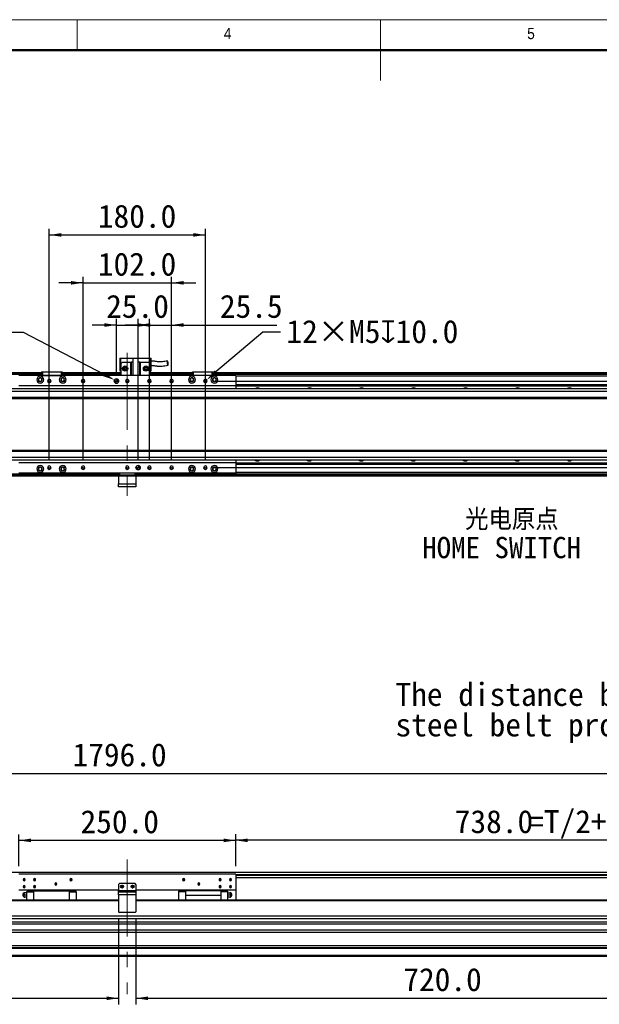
# Model space of a CAD drawing. Header units: millimetres. Extents: x 35 to 2905, y 35 to 2044.
# Tile 3 of 5: x 1054 to 1722, y 908 to 2044. Entities that reach past the tile are written whole.
import ezdxf

# ---------------------------------------------------------------- set-up
doc = ezdxf.new("R2010")
doc.units = ezdxf.units.MM
doc.header["$LTSCALE"] = 7
doc.header["$PDSIZE"] = -1
doc.linetypes.add('CENTERX2', pattern=[20.32, 12.7, -2.54, 2.54, -2.54])
doc.layers.add('DIMNS', color=7, linetype='Continuous')
doc.styles.add('SLDTEXTSTYLE1', font='Gothic.ttf', dxfattribs={"width": 0.913})
doc.styles.add('SLDTEXTSTYLE8', font='txt')
doc.styles.add('SLDTEXTSTYLE9', font='txt', dxfattribs={"bigfont": 'bigfont'})
doc.dimstyles.new('SLDDIMSTYLE0', dxfattribs={"dimtxt": 26.6, "dimasz": 14, "dimexe": 0, "dimexo": 0.0625, "dimgap": 6.65, "dimtad": 2, "dimdec": 1, "dimrnd": 1e-09, "dimzin": 4, "dimdsep": 46, "dimtxsty": 'SLDTEXTSTYLE8', "dimsah": 1, "dimcen": 0.09, "dimadec": 0, "dimazin": 1, "dimtfac": 1, "dimtdec": 1, "dimtofl": 0, "dimtmove": 0, "dimatfit": 3, "dimfxl": 0, "dimfrac": 2, "dimtolj": 1, "dimtzin": 12, "dimarcsym": 0})
doc.dimstyles.new('SLDDIMSTYLE1', dxfattribs={"dimtxt": 26.6, "dimasz": 14, "dimexe": 0, "dimexo": 0.0625, "dimgap": 6.65, "dimtad": 2, "dimdec": 1, "dimrnd": 1e-09, "dimzin": 4, "dimdsep": 46, "dimtxsty": 'SLDTEXTSTYLE8', "dimsah": 1, "dimcen": 0.09, "dimadec": 0, "dimazin": 1, "dimtfac": 1, "dimtdec": 1, "dimtmove": 0, "dimatfit": 0, "dimfxl": 0, "dimfrac": 2, "dimtolj": 1, "dimtzin": 12, "dimarcsym": 0})
doc.dimstyles.new('SLDDIMSTYLE2', dxfattribs={"dimtxt": 26.6, "dimasz": 14, "dimexe": 0, "dimexo": 0.0625, "dimgap": 6.65, "dimtad": 2, "dimdec": 1, "dimrnd": 1e-09, "dimzin": 12, "dimdsep": 46, "dimtxsty": 'SLDTEXTSTYLE8', "dimsah": 1, "dimcen": 0.09, "dimadec": 0, "dimazin": 3, "dimtfac": 1, "dimtdec": 1, "dimtmove": 0, "dimatfit": 0, "dimfxl": 0, "dimfrac": 2, "dimtolj": 1, "dimtzin": 12, "dimarcsym": 0})
doc.dimstyles.new('SLDDIMSTYLE7', dxfattribs={"dimtxt": 26.6, "dimasz": 14, "dimexe": 0, "dimexo": 0.0625, "dimgap": 6.65, "dimtad": 0, "dimtih": 1, "dimtoh": 1, "dimdec": 1, "dimrnd": 1e-09, "dimzin": 4, "dimdsep": 46, "dimtxsty": 'SLDTEXTSTYLE8', "dimsah": 1, "dimcen": 0, "dimadec": 0, "dimazin": 1, "dimtfac": 1, "dimtdec": 1, "dimtofl": 0, "dimtmove": 0, "dimatfit": 3, "dimfxl": 0, "dimfrac": 2, "dimtolj": 1, "dimtzin": 12, "dimarcsym": 0})
doc.dimstyles.new('SLDDIMSTYLE8', dxfattribs={"dimtxt": 26.6, "dimasz": 14, "dimexe": 0, "dimexo": 0.0625, "dimgap": 6.65, "dimtad": 0, "dimtih": 1, "dimtoh": 1, "dimdec": 1, "dimrnd": 1e-09, "dimzin": 12, "dimdsep": 46, "dimtxsty": 'SLDTEXTSTYLE8', "dimsah": 1, "dimcen": 0, "dimadec": 0, "dimazin": 3, "dimtfac": 1, "dimtdec": 1, "dimtofl": 0, "dimtmove": 0, "dimatfit": 3, "dimfxl": 0, "dimfrac": 2, "dimtolj": 1, "dimtzin": 12, "dimarcsym": 0})

# ---------------------------------------------------------------- blocks, each defined once
blk = doc.blocks.new('_D')
at = {"layer": 'DIMNS'}
for p, q in [((279.9, 1039.4), (279.9, 1181)), ((279.9, 1174), (2075.9, 1174)), ((2075.9, 1039.4), (2075.9, 1181))]:
    blk.add_line(p, q, dxfattribs=at)
for points in [[(279.9, 1174), (293.9, 1171.9), (293.9, 1176.1)], [(2075.9, 1174), (2061.9, 1176.1), (2061.9, 1171.9)]]:
    blk.add_solid(points, dxfattribs=at)
at = {"layer": 'DIMNS', "insert": (1114.7, 1208.9), "char_height": 26.6, "attachment_point": 1, "style": 'SLDTEXTSTYLE8'}
blk.add_mtext('1796.0', dxfattribs=at)
blk = doc.blocks.new('_D_2')
at = {"layer": 'DIMNS'}
for p, q in [((1302.9, 1066.9), (1302.9, 1103.9)), ((2040.9, 1060.1), (2040.9, 1103.9)), ((2040.9, 1096.9), (1302.9, 1096.9))]:
    blk.add_line(p, q, dxfattribs=at)
for points in [[(1302.9, 1096.9), (1316.9, 1094.8), (1316.9, 1099)], [(2040.9, 1096.9), (2026.9, 1099), (2026.9, 1094.8)]]:
    blk.add_solid(points, dxfattribs=at)
at = {"layer": 'DIMNS', "char_height": 26.6, "attachment_point": 1, "style": 'SLDTEXTSTYLE8'}
for s, insert in [('738.0', (1555.6, 1131.8)), ('=T/2+18mm', (1640.3, 1131.8))]:
    blk.add_mtext(s, dxfattribs=dict(at, insert=insert))
blk = doc.blocks.new('_D_3')
at = {"layer": 'DIMNS'}
for p, q in [((1052.9, 1066.9), (1052.9, 1103.8)), ((1302.9, 1066.9), (1302.9, 1103.8)), ((1302.9, 1096.8), (1052.9, 1096.8))]:
    blk.add_line(p, q, dxfattribs=at)
for points in [[(1052.9, 1096.8), (1066.9, 1094.7), (1066.9, 1098.9)], [(1302.9, 1096.8), (1288.9, 1098.9), (1288.9, 1094.7)]]:
    blk.add_solid(points, dxfattribs=at)
at = {"layer": 'DIMNS', "insert": (1123.9, 1131.7), "char_height": 26.6, "attachment_point": 1, "style": 'SLDTEXTSTYLE8'}
blk.add_mtext('250.0', dxfattribs=at)
blk = doc.blocks.new('_D_4')
at = {"layer": 'DIMNS'}
for p, q in [((1167.9, 1005.6), (1167.9, 907.6)), ((447.9, 998.6), (447.9, 907.6)), ((447.9, 914.6), (1167.9, 914.6))]:
    blk.add_line(p, q, dxfattribs=at)
for points in [[(447.9, 914.6), (461.9, 912.5), (461.9, 916.7)], [(1167.9, 914.6), (1153.9, 916.7), (1153.9, 912.5)]]:
    blk.add_solid(points, dxfattribs=at)
at = {"layer": 'DIMNS', "insert": (794.6, 949.5), "char_height": 26.6, "attachment_point": 1, "style": 'SLDTEXTSTYLE8'}
blk.add_mtext('720.0', dxfattribs=at)
blk = doc.blocks.new('_D_5')
at = {"layer": 'DIMNS'}
for p, q in [((1187.9, 1005.6), (1187.9, 907.6)), ((1907.9, 998.6), (1907.9, 907.6)), ((1187.9, 914.6), (1907.9, 914.6))]:
    blk.add_line(p, q, dxfattribs=at)
for points in [[(1187.9, 914.6), (1201.9, 912.5), (1201.9, 916.7)], [(1907.9, 914.6), (1893.9, 916.7), (1893.9, 912.5)]]:
    blk.add_solid(points, dxfattribs=at)
at = {"layer": 'DIMNS', "insert": (1496.3, 949.5), "char_height": 26.6, "attachment_point": 1, "style": 'SLDTEXTSTYLE8'}
blk.add_mtext('720.0', dxfattribs=at)
blk = doc.blocks.new('SW_NOTE_4')
at = {"layer": 'DIMNS', "color": 0, "char_height": 26.6, "attachment_point": 1, "style": 'SLDTEXTSTYLE8'}
for s, insert in [('The distance between the load plate and the ', (-813.2, 48.9)), ('steel belt protection belt shall be greater than 4mm', (-813.2, 13.7))]:
    blk.add_mtext(s, dxfattribs=dict(at, insert=insert))
blk = doc.blocks.new('_D_22')
at = {"layer": 'DIMNS'}
for p, q in [((2175.9, 1627), (2175.9, 1655)), ((1276.8, 1627), (2182.9, 1627)), ((2175.9, 1627), (2175.9, 1527)), ((1276.8, 1527), (2182.9, 1527)), ((2175.9, 1527), (2175.9, 1499))]:
    blk.add_line(p, q, dxfattribs=at)
for points in [[(2175.9, 1627), (2178, 1641), (2173.8, 1641)], [(2175.9, 1527), (2173.8, 1513), (2178, 1513)]]:
    blk.add_solid(points, dxfattribs=at)
at = {"layer": 'DIMNS', "insert": (2141, 1532.7), "char_height": 26.6, "attachment_point": 1, "rotation": 90, "style": 'SLDTEXTSTYLE8'}
blk.add_mtext('100.0', dxfattribs=at)
blk = doc.blocks.new('_D_23')
at = {"layer": 'Defpoints', "color": 0}
for p in [(1163.2, 1628.1), (1167.6, 1625.8)]:
    blk.add_point(p, dxfattribs=at)
at = {"layer": 'DIMNS', "color": 0, "lineweight": -2}
for p, q in [((1025.4, 1683.5), (1057.8, 1683.5)), ((1057.8, 1683.5), (1150.8, 1634.7))]:
    blk.add_line(p, q, dxfattribs=at)
at = {"layer": 'DIMNS', "color": 0}
blk.add_solid([(1151.9, 1636.7), (1149.7, 1632.6), (1163.2, 1628.1)], dxfattribs=at)
at = {"layer": 'DIMNS', "color": 0, "insert": (780, 1697.3), "char_height": 26.6, "attachment_point": 1, "style": 'SLDTEXTSTYLE8'}
blk.add_mtext('\\A1;2×{\\fMS PGothic|b0|i0|c128|p34;∅5.0}H7{\\fGDT|b0|i0|c134|p2;x}7.0', dxfattribs=at)
blk = doc.blocks.new('_D_24')
at = {"layer": 'Defpoints', "color": 0}
for p in [(1267.9, 1627), (1269.5, 1628.3)]:
    blk.add_point(p, dxfattribs=at)
at = {"layer": 'DIMNS', "color": 0, "lineweight": -2}
for p, q in [((1334.1, 1683.5), (1280.1, 1637.4)), ((1354.7, 1683.5), (1334.1, 1683.5))]:
    blk.add_line(p, q, dxfattribs=at)
at = {"layer": 'DIMNS', "color": 0}
blk.add_solid([(1278.6, 1639.2), (1281.7, 1635.7), (1269.5, 1628.3)], dxfattribs=at)
at = {"layer": 'DIMNS', "color": 0, "insert": (1361.4, 1697.4), "char_height": 26.6, "attachment_point": 1, "style": 'SLDTEXTSTYLE8'}
blk.add_mtext('\\A1;12×M5{\\fGDT|b0|i0|c134|p2;x}10.0', dxfattribs=at)
blk = doc.blocks.new('_D_25')
at = {"layer": 'DIMNS'}
for p, q in [((1165.4, 1635.9), (1165.4, 1698.6)), ((1190.4, 1535.9), (1190.4, 1698.6)), ((1165.4, 1691.6), (1137.4, 1691.6)), ((1165.4, 1691.6), (1190.4, 1691.6)), ((1190.4, 1691.6), (1218.4, 1691.6))]:
    blk.add_line(p, q, dxfattribs=at)
for points in [[(1165.4, 1691.6), (1151.4, 1693.7), (1151.4, 1689.5)], [(1190.4, 1691.6), (1204.4, 1689.5), (1204.4, 1693.7)]]:
    blk.add_solid(points, dxfattribs=at)
at = {"layer": 'DIMNS', "insert": (1153.5, 1726.5), "char_height": 26.6, "attachment_point": 1, "style": 'SLDTEXTSTYLE8'}
blk.add_mtext('25.0', dxfattribs=at)
blk = doc.blocks.new('_D_26')
at = {"layer": 'DIMNS'}
for p, q in [((1126.9, 1740.3), (1098.9, 1740.3)), ((1126.9, 1535.9), (1126.9, 1747.3)), ((1126.9, 1740.3), (1228.9, 1740.3)), ((1228.9, 1535.9), (1228.9, 1747.3)), ((1228.9, 1740.3), (1256.9, 1740.3))]:
    blk.add_line(p, q, dxfattribs=at)
for points in [[(1126.9, 1740.3), (1112.9, 1742.4), (1112.9, 1738.2)], [(1228.9, 1740.3), (1242.9, 1738.2), (1242.9, 1742.4)]]:
    blk.add_solid(points, dxfattribs=at)
at = {"layer": 'DIMNS', "insert": (1143.9, 1775.2), "char_height": 26.6, "attachment_point": 1, "style": 'SLDTEXTSTYLE8'}
blk.add_mtext('102.0', dxfattribs=at)
blk = doc.blocks.new('_D_27')
at = {"layer": 'DIMNS'}
for p, q in [((1087.9, 1535.9), (1087.9, 1802.6)), ((1087.9, 1795.6), (1267.9, 1795.6)), ((1267.9, 1535.9), (1267.9, 1802.6))]:
    blk.add_line(p, q, dxfattribs=at)
for points in [[(1087.9, 1795.6), (1101.9, 1793.5), (1101.9, 1797.7)], [(1267.9, 1795.6), (1253.9, 1797.7), (1253.9, 1793.5)]]:
    blk.add_solid(points, dxfattribs=at)
at = {"layer": 'DIMNS', "insert": (1143.9, 1830.5), "char_height": 26.6, "attachment_point": 1, "style": 'SLDTEXTSTYLE8'}
blk.add_mtext('180.0', dxfattribs=at)
blk = doc.blocks.new('_D_28')
at = {"layer": 'DIMNS'}
for p, q in [((1203.4, 1535.9), (1203.4, 1698.6)), ((1228.9, 1535.9), (1228.9, 1698.6)), ((1203.4, 1691.6), (1175.4, 1691.6)), ((1203.4, 1691.6), (1228.9, 1691.6)), ((1228.9, 1691.6), (1350.2, 1691.6))]:
    blk.add_line(p, q, dxfattribs=at)
for points in [[(1203.4, 1691.6), (1189.4, 1693.7), (1189.4, 1689.5)], [(1228.9, 1691.6), (1242.9, 1689.5), (1242.9, 1693.7)]]:
    blk.add_solid(points, dxfattribs=at)
at = {"layer": 'DIMNS', "insert": (1284.7, 1726.5), "char_height": 26.6, "attachment_point": 1, "style": 'SLDTEXTSTYLE8'}
blk.add_mtext('25.5', dxfattribs=at)
blk = doc.blocks.new('SW_NOTE_6')
at = {"layer": 'DIMNS', "color": 0, "char_height": 24.5, "attachment_point": 2}
for s, insert, style in [(' 光电原点', (-113.6, 45.2), 'SLDTEXTSTYLE9'), ('HOME SWITCH', (-114.4, 12.8), 'SLDTEXTSTYLE8')]:
    blk.add_mtext(s, dxfattribs=dict(at, insert=insert, style=style))
blk = doc.blocks.new('SW_DOWELSYMBOL_3')
at = {"linetype": 'Continuous', "lineweight": 18}
h = blk.add_hatch(color=0, dxfattribs=at)
edge = h.paths.add_edge_path(flags=0)
edge.add_arc((0, 0), 2.5, 180, 270)
edge.add_line((0, -2.5), (0, 0))
edge.add_line((0, 0), (-2.5, 0))
h = blk.add_hatch(color=0, dxfattribs=at)
edge = h.paths.add_edge_path(flags=0)
edge.add_arc((0, 0), 2.5, 0, 90)
edge.add_line((0, 2.5), (0, 0))
edge.add_line((0, 0), (2.5, 0))
at = {"layer": 'DIMNS', "color": 0}
blk.add_circle((0, 0), 2.5, dxfattribs=at)
blk = doc.blocks.new('SW_DOWELSYMBOL_4')
at = {"linetype": 'Continuous', "lineweight": 18}
h = blk.add_hatch(color=0, dxfattribs=at)
edge = h.paths.add_edge_path(flags=0)
edge.add_arc((0, 0), 2.5, 180, 270)
edge.add_line((0, -2.5), (0, 0))
edge.add_line((0, 0), (-2.5, 0))
h = blk.add_hatch(color=0, dxfattribs=at)
edge = h.paths.add_edge_path(flags=0)
edge.add_arc((0, 0), 2.5, 0, 90)
edge.add_line((0, 2.5), (0, 0))
edge.add_line((0, 0), (2.5, 0))
at = {"layer": 'DIMNS', "color": 0}
blk.add_circle((0, 0), 2.5, dxfattribs=at)

msp = doc.modelspace()

# ---------------------------------------------------------------- linework, layer by layer
at = {"color": 7, "linetype": 'Continuous', "lineweight": 18}
for p, q in [((2905, 2044), (35, 2044)), ((1120, 2009), (1120, 2044)), ((1470, 2044), (1470, 1974)), ((70, 2009), (2870, 2009))]:
    msp.add_line(p, q, dxfattribs=at)
at = {"color": 7, "linetype": 'Continuous', "lineweight": 50}
msp.add_line((2870, 2009), (70, 2009), dxfattribs=at)
at = {"color": 7, "linetype": 'Continuous', "lineweight": 25}
for p, q in [((1169.41, 1653.28), (1170.41, 1653.28)), ((1169.41, 1653.28), (1169.41, 1638.88)), ((1170.41, 1646.88), (1170.41, 1653.28)), ((1170.41, 1653.28), (1184.41, 1653.28)), ((1172.41, 1648.88), (1170.41, 1646.88)), ((1172.41, 1648.88), (1181.91, 1648.88)), ((1181.91, 1633.48), (1181.91, 1648.88)), ((1181.91, 1648.88), (1182.41, 1648.88)), ((1182.41, 1648.88), (1182.41, 1633.48)), ((1184.41, 1648.88), (1182.41, 1648.88)), ((1184.41, 1653.48), (1184.41, 1633.48)), ((1184.41, 1653.48), (1190.41, 1653.48)), ((1190.41, 1633.48), (1190.41, 1653.48)), ((1190.41, 1653.28), (1204.41, 1653.28)), ((1192.41, 1648.88), (1190.41, 1648.88)), ((1192.41, 1633.48), (1192.41, 1648.88)), ((1192.41, 1648.88), (1192.91, 1648.88)), ((1192.91, 1648.88), (1202.41, 1648.88)), ((1192.91, 1648.88), (1192.91, 1633.48)), ((1204.41, 1646.88), (1202.41, 1648.88)), ((1204.41, 1653.28), (1205.41, 1653.28)), ((1204.41, 1653.28), (1204.41, 1646.88)), ((1205.41, 1638.88), (1205.41, 1653.28)), ((291.91, 1636.48), (1078.91, 1636.48)), ((387.41, 1636.78), (1078.91, 1636.78)), ((387.41, 1636.58), (1078.91, 1636.58)), ((1078.91, 1637.19), (1079.21, 1637.49)), ((1078.91, 1633.49), (1078.91, 1637.19)), ((1079.91, 1637.19), (1078.91, 1637.19)), ((1079.21, 1637.49), (1080.03, 1637.49)), ((1079.91, 1637.19), (1080.03, 1637.49)), ((1079.91, 1637.19), (1079.91, 1633.49)), ((1101.91, 1637.19), (1079.91, 1637.19)), ((1080.03, 1637.49), (1101.78, 1637.49)), ((1101.78, 1637.49), (1102.61, 1637.49)), ((1101.91, 1637.19), (1101.78, 1637.49)), ((1101.91, 1633.49), (1101.91, 1637.19)), ((1102.91, 1637.19), (1101.91, 1637.19)), ((1102.61, 1637.49), (1102.91, 1637.19)), ((1102.91, 1637.19), (1102.91, 1633.49)), ((1102.91, 1636.78), (1170.41, 1636.78)), ((1102.91, 1636.58), (1170.41, 1636.58)), ((1102.91, 1636.48), (1170.41, 1636.48)), ((1169.41, 1638.88), (1170.41, 1638.88)), ((1170.41, 1646.88), (1170.41, 1633.48)), ((1204.41, 1646.88), (1204.41, 1633.48)), ((1204.41, 1638.88), (1205.41, 1638.88)), ((1204.41, 1636.78), (1252.91, 1636.78)), ((1204.41, 1636.58), (1252.91, 1636.58)), ((1204.41, 1636.48), (1252.91, 1636.48)), ((1252.91, 1637.18), (1253.21, 1637.48)), ((1252.91, 1633.48), (1252.91, 1637.18)), ((1253.91, 1637.18), (1252.91, 1637.18)), ((1253.21, 1637.48), (1254.03, 1637.48)), ((1253.91, 1637.18), (1254.03, 1637.48)), ((1253.91, 1637.18), (1253.91, 1633.48)), ((1275.91, 1637.18), (1253.91, 1637.18)), ((1254.03, 1637.48), (1275.78, 1637.48)), ((1275.91, 1637.18), (1275.78, 1637.48)), ((1275.78, 1637.48), (1276.61, 1637.48)), ((1275.91, 1633.48), (1275.91, 1637.18)), ((1276.91, 1637.18), (1275.91, 1637.18)), ((1276.61, 1637.48), (1276.91, 1637.18)), ((1276.91, 1637.18), (1276.91, 1633.48)), ((1276.91, 1636.78), (1987.41, 1636.78)), ((1276.91, 1636.58), (1987.41, 1636.58)), ((1276.91, 1636.48), (2063.91, 1636.48)), ((1078.91, 1634.49), (291.91, 1634.49)), ((1302.91, 1633.48), (1052.91, 1633.48)), ((1079.91, 1633.49), (1078.91, 1633.49)), ((1078.91, 1633.49), (1078.91, 1633.48)), ((1079.91, 1633.49), (1101.91, 1633.49)), ((1087.91, 1626.98), (1085.81, 1626.98)), ((1087.91, 1626.98), (1090.01, 1626.98)), ((1102.91, 1633.49), (1101.91, 1633.49)), ((1170.41, 1634.49), (1102.91, 1634.49)), ((1102.91, 1633.49), (1102.91, 1633.48)), ((1126.91, 1626.98), (1124.81, 1626.98)), ((1126.91, 1626.98), (1129.01, 1626.98)), ((1165.41, 1626.98), (1162.91, 1626.98)), ((1165.41, 1626.98), (1167.91, 1626.98)), ((1177.91, 1626.98), (1175.81, 1626.98)), ((1177.91, 1626.98), (1180.01, 1626.98)), ((1203.41, 1626.98), (1201.31, 1626.98)), ((1203.41, 1626.98), (1205.51, 1626.98)), ((1252.91, 1634.49), (1204.41, 1634.49)), ((1228.91, 1626.98), (1226.81, 1626.98)), ((1228.91, 1626.98), (1231.01, 1626.98)), ((1267.91, 1626.98), (1265.81, 1626.98)), ((1267.91, 1626.98), (1270.01, 1626.98)), ((2063.91, 1634.49), (1276.91, 1634.49)), ((1302.91, 1633.48), (1302.91, 1621.48)), ((2043.41, 1617.98), (312.91, 1617.98)), ((2043.91, 1614.98), (312.91, 1614.98)), ((1302.91, 1621.48), (1052.91, 1621.48)), ((1302.91, 1622.99), (2057.91, 1622.99)), ((1302.91, 1622.7), (2057.91, 1622.7)), ((1302.91, 1621.8), (2057.91, 1621.8)), ((1302.91, 1621.5), (2057.91, 1621.5)), ((1302.91, 1621.48), (1302.91, 1617.98)), ((2043.91, 1607.98), (312.91, 1607.98)), ((312.91, 1606.98), (2043.91, 1606.98)), ((2043.91, 1546.98), (312.91, 1546.98)), ((312.91, 1545.98), (2043.91, 1545.98)), ((312.91, 1538.98), (2043.91, 1538.98)), ((312.91, 1535.98), (2043.41, 1535.98)), ((1302.91, 1535.98), (1302.91, 1532.48)), ((1302.91, 1532.48), (1052.91, 1532.48)), ((1087.91, 1526.98), (1085.81, 1526.98)), ((1087.91, 1526.98), (1090.01, 1526.98)), ((1126.91, 1526.98), (1124.81, 1526.98)), ((1126.91, 1526.98), (1129.01, 1526.98)), ((1177.91, 1526.98), (1175.81, 1526.98)), ((1177.91, 1526.98), (1180.01, 1526.98)), ((1190.41, 1526.98), (1187.91, 1526.98)), ((1190.41, 1526.98), (1192.91, 1526.98)), ((1203.41, 1526.98), (1201.31, 1526.98)), ((1203.41, 1526.98), (1205.51, 1526.98)), ((1228.91, 1526.98), (1226.81, 1526.98)), ((1228.91, 1526.98), (1231.01, 1526.98)), ((1267.91, 1526.98), (1265.81, 1526.98)), ((1267.91, 1526.98), (1270.01, 1526.98)), ((1302.91, 1532.48), (1302.91, 1520.48)), ((1302.91, 1532.46), (2057.91, 1532.46)), ((1302.91, 1532.17), (2057.91, 1532.17)), ((1302.91, 1531.27), (2057.91, 1531.27)), ((1302.91, 1530.98), (2057.91, 1530.98)), ((1167.91, 1519.48), (291.91, 1519.48)), ((1167.91, 1516.98), (291.91, 1516.98)), ((1302.91, 1520.48), (1052.91, 1520.48)), ((1167.91, 1518.48), (1167.91, 1520.48)), ((1168.91, 1518.48), (1167.91, 1518.48)), ((1167.91, 1516.98), (1167.91, 1518.48)), ((1187.91, 1516.98), (1167.91, 1516.98)), ((1167.91, 1516.98), (1167.91, 1508.48)), ((1168.91, 1520.48), (1168.91, 1518.48)), ((1186.91, 1518.48), (1168.91, 1518.48)), ((1186.91, 1518.48), (1186.91, 1520.48)), ((1187.91, 1518.48), (1186.91, 1518.48)), ((1187.91, 1520.48), (1187.91, 1518.48)), ((2063.91, 1519.48), (1187.91, 1519.48)), ((1187.91, 1518.48), (1187.91, 1516.98)), ((1187.91, 1516.98), (1187.91, 1508.48)), ((2063.91, 1516.98), (1187.91, 1516.98)), ((1167.91, 1508.48), (1187.91, 1508.48)), ((1167.91, 1504.98), (1167.91, 1508.48)), ((1187.91, 1504.98), (1167.91, 1504.98)), ((1187.91, 1508.48), (1187.91, 1504.98)), ((312.91, 1060.32), (2043.91, 1060.32)), ((1302.91, 1057.97), (1052.91, 1057.97)), ((1302.91, 1057.97), (1302.91, 1039.47)), ((1058.91, 1051.47), (1057.66, 1051.47)), ((1058.91, 1051.47), (1060.16, 1051.47)), ((1070.91, 1051.47), (1069.66, 1051.47)), ((1070.91, 1051.47), (1072.16, 1051.47)), ((1095.41, 1046.47), (1094.16, 1046.47)), ((1095.41, 1046.47), (1096.66, 1046.47)), ((1112.91, 1051.47), (1111.66, 1051.47)), ((1112.91, 1051.47), (1114.16, 1051.47)), ((1168.91, 1046.97), (1167.91, 1045.97)), ((1167.91, 1045.97), (1167.91, 1038.97)), ((1186.91, 1046.97), (1168.91, 1046.97)), ((1187.91, 1045.97), (1186.91, 1046.97)), ((1187.91, 1045.97), (1187.91, 1038.97)), ((1242.91, 1051.47), (1241.66, 1051.47)), ((1242.91, 1051.47), (1244.16, 1051.47)), ((1260.41, 1046.47), (1259.16, 1046.47)), ((1260.41, 1046.47), (1261.66, 1046.47)), ((1284.91, 1051.47), (1283.66, 1051.47)), ((1284.91, 1051.47), (1286.16, 1051.47)), ((1296.91, 1051.47), (1295.66, 1051.47)), ((1296.91, 1051.47), (1298.16, 1051.47)), ((1302.91, 1053.82), (2043.91, 1053.82)), ((1167.91, 1039.47), (1052.91, 1039.47)), ((1058.91, 1043.47), (1057.66, 1043.47)), ((1058.91, 1043.47), (1060.16, 1043.47)), ((1061.91, 1036.47), (1059.59, 1036.47)), ((1070.16, 1038.37), (1061.91, 1038.37)), ((1061.91, 1038.37), (1061.91, 1037.42)), ((1061.91, 1037.42), (1070.16, 1037.42)), ((1061.91, 1027.97), (1061.91, 1037.42)), ((1070.91, 1043.47), (1069.66, 1043.47)), ((1070.16, 1038.47), (1070.16, 1039.47)), ((1070.16, 1038.47), (1110.66, 1038.47)), ((1070.16, 1027.97), (1070.16, 1038.47)), ((1070.91, 1043.47), (1072.16, 1043.47)), ((1110.66, 1038.47), (1110.66, 1039.47)), ((1110.66, 1038.47), (1110.66, 1027.97)), ((1118.91, 1038.37), (1110.66, 1038.37)), ((1110.66, 1037.42), (1118.91, 1037.42)), ((1118.91, 1037.42), (1118.91, 1038.37)), ((1118.91, 1037.42), (1118.91, 1027.97)), ((1167.91, 1038.97), (1187.91, 1038.97)), ((1167.91, 1037.47), (1167.91, 1038.97)), ((1167.91, 1037.47), (1187.91, 1037.47)), ((1167.91, 1033.97), (1167.91, 1037.47)), ((1171.91, 1043.47), (1170.66, 1043.47)), ((1171.91, 1043.47), (1173.16, 1043.47)), ((1183.91, 1043.47), (1182.66, 1043.47)), ((1183.91, 1043.47), (1185.16, 1043.47)), ((1302.91, 1039.47), (1187.91, 1039.47)), ((1187.91, 1038.97), (1187.91, 1037.47)), ((1187.91, 1037.47), (1187.91, 1033.97)), ((1245.16, 1038.37), (1236.91, 1038.37)), ((1236.91, 1038.37), (1236.91, 1037.42)), ((1245.16, 1037.42), (1236.91, 1037.42)), ((1236.91, 1037.42), (1236.91, 1027.97)), ((1245.16, 1039.47), (1245.16, 1038.47)), ((1285.66, 1038.47), (1245.16, 1038.47)), ((1245.16, 1038.47), (1245.16, 1033.47)), ((1284.91, 1043.47), (1283.66, 1043.47)), ((1284.91, 1043.47), (1286.16, 1043.47)), ((1285.66, 1038.47), (1285.66, 1039.47)), ((1285.66, 1038.47), (1285.66, 1033.47)), ((1293.91, 1038.37), (1285.66, 1038.37)), ((1293.91, 1037.42), (1285.66, 1037.42)), ((1293.91, 1037.42), (1293.91, 1038.37)), ((1293.91, 1027.97), (1293.91, 1037.42)), ((1293.91, 1036.47), (1296.22, 1036.47)), ((1296.91, 1043.47), (1295.66, 1043.47)), ((1296.91, 1043.47), (1298.16, 1043.47)), ((1302.91, 1039.47), (1302.91, 1027.97)), ((1167.91, 1027.97), (291.91, 1027.97)), ((1059.59, 1033.97), (1061.91, 1033.97)), ((1061.91, 1031.47), (1059.59, 1031.47)), ((1167.91, 1033.97), (1167.91, 1014.47)), ((1187.91, 1033.97), (1167.91, 1033.97)), ((1187.91, 1033.97), (1187.91, 1014.47)), ((2063.91, 1027.97), (1187.91, 1027.97)), ((1245.16, 1033.47), (1285.66, 1033.47)), ((1245.16, 1033.47), (1245.16, 1033.17)), ((1285.66, 1033.17), (1245.16, 1033.17)), ((1245.16, 1033.17), (1245.16, 1027.97)), ((1285.66, 1033.17), (1285.66, 1033.47)), ((1285.66, 1033.17), (1285.66, 1027.97)), ((1293.91, 1033.97), (1296.22, 1033.97)), ((1296.22, 1031.47), (1293.91, 1031.47)), ((1167.91, 1014.47), (1168.91, 1013.47)), ((1186.91, 1013.47), (1168.91, 1013.47)), ((1186.91, 1013.47), (1187.91, 1014.47)), ((2063.91, 1002.6), (291.91, 1002.6)), ((1860.41, 1009.52), (495.41, 1009.52)), ((1860.41, 1006.12), (495.41, 1006.12)), ((2063.91, 1000), (291.91, 1000)), ((2063.91, 993.07), (291.91, 993.07)), ((2063.91, 990.47), (291.91, 990.47)), ((2063.91, 974.97), (291.91, 974.97)), ((2063.91, 972.97), (291.91, 972.97)), ((2063.91, 971.97), (291.91, 971.97)), ((2063.91, 963.97), (291.91, 963.97)), ((2063.91, 962.97), (291.91, 962.97))]:
    msp.add_line(p, q, dxfattribs=at)
at = {"color": 8, "linetype": 'Continuous', "lineweight": 25}
for p, q in [((1078.91, 1635.98), (291.91, 1635.98)), ((1170.41, 1635.98), (1102.91, 1635.98)), ((1252.91, 1635.98), (1204.41, 1635.98)), ((2063.91, 1635.98), (1276.91, 1635.98)), ((2022.27, 1632.49), (1302.91, 1632.49)), ((1167.91, 1517.98), (291.91, 1517.98)), ((2063.91, 1517.98), (1187.91, 1517.98)), ((2063.91, 1521.48), (1302.91, 1521.48)), ((1302.91, 1057.32), (2043.91, 1057.32)), ((1302.91, 1056.82), (2043.91, 1056.82)), ((1167.91, 1026.97), (291.91, 1026.97)), ((2063.91, 1026.97), (1187.91, 1026.97))]:
    msp.add_line(p, q, dxfattribs=at)
at = {"color": 7, "linetype": 'Continuous', "lineweight": 25}
for centre, radius in [((1175.41, 1641.38), 3), ((1175.41, 1641.38), 1.7), ((1175.41, 1641.38), 1.6), ((1199.41, 1641.38), 3), ((1199.41, 1641.38), 1.7), ((1199.41, 1641.38), 1.6), ((1171.91, 1043.47), 1.7), ((1183.91, 1043.47), 1.7)]:
    msp.add_circle(centre, radius, dxfattribs=at)
for centre, radius, start, end in [((1077.41, 1628.49), 4, 0, 180), ((1077.41, 1628.49), 4, 180, 0), ((1077.41, 1628.49), 2.25, 0, 180), ((1077.41, 1628.49), 2.25, 180, 0), ((1077.41, 1628.49), 2, 90, 270), ((1077.41, 1628.49), 2, 270, 90), ((1087.91, 1626.98), 2.1, 0, 180), ((1087.91, 1626.98), 2.1, 180, 0), ((1103.41, 1628.49), 4, 0, 180), ((1103.41, 1628.49), 4, 180, 0), ((1103.41, 1628.49), 2.25, 0, 180), ((1103.41, 1628.49), 2.25, 180, 0), ((1103.41, 1628.49), 2, 90, 270), ((1103.41, 1628.49), 2, 270, 90), ((1126.91, 1626.98), 2.1, 0, 180), ((1126.91, 1626.98), 2.1, 180, 0), ((1165.41, 1626.98), 2.5, 0, 180), ((1165.41, 1626.98), 2.5, 180, 0), ((1177.91, 1626.98), 2.1, 0, 180), ((1177.91, 1626.98), 2.1, 180, 0), ((1203.41, 1626.98), 2.1, 0, 180), ((1203.41, 1626.98), 2.1, 180, 0), ((1228.91, 1626.98), 2.1, 0, 180), ((1228.91, 1626.98), 2.1, 180, 0), ((1252.41, 1628.49), 4, 0, 180), ((1252.41, 1628.49), 4, 180, 0), ((1252.41, 1628.49), 2.25, 0, 180), ((1252.41, 1628.49), 2.25, 180, 0), ((1252.41, 1628.49), 2, 90, 270), ((1252.41, 1628.49), 2, 270, 90), ((1267.91, 1626.98), 2.1, 0, 180), ((1267.91, 1626.98), 2.1, 180, 0), ((1278.41, 1628.49), 4, 0, 180), ((1278.41, 1628.49), 4, 180, 0), ((1278.41, 1628.49), 2.25, 0, 180), ((1278.41, 1628.49), 2.25, 180, 0), ((1278.41, 1628.49), 2, 90, 270), ((1278.41, 1628.49), 2, 270, 90), ((1327.91, 1615.49), 3.75, 41.71072, 138.28928), ((1387.91, 1615.49), 3.75, 41.71072, 138.28928), ((1447.91, 1615.49), 3.75, 41.71072, 138.28928), ((1507.91, 1615.49), 3.75, 41.71072, 138.28928), ((1567.91, 1615.49), 3.75, 41.71072, 138.28928), ((1627.91, 1615.49), 3.75, 41.71072, 138.28928), ((1687.91, 1615.49), 3.75, 41.71072, 138.28928), ((1327.91, 1538.48), 3.75, 221.71072, 318.28928), ((1387.91, 1538.48), 3.75, 221.71072, 318.28928), ((1447.91, 1538.48), 3.75, 221.71072, 318.28928), ((1507.91, 1538.48), 3.75, 221.71072, 318.28928), ((1567.91, 1538.48), 3.75, 221.71072, 318.28928), ((1627.91, 1538.48), 3.75, 221.71072, 318.28928), ((1687.91, 1538.48), 3.75, 221.71072, 318.28928), ((1077.41, 1525.48), 4, 0, 180), ((1077.41, 1525.48), 4, 180, 0), ((1077.41, 1525.48), 2.25, 0, 180), ((1077.41, 1525.48), 2.25, 180, 0), ((1077.41, 1525.48), 2, 90, 270), ((1077.41, 1525.48), 2, 270, 90), ((1087.91, 1526.98), 2.1, 0, 180), ((1087.91, 1526.98), 2.1, 180, 0), ((1103.41, 1525.48), 4, 0, 180), ((1103.41, 1525.48), 4, 180, 0), ((1103.41, 1525.48), 2.25, 0, 180), ((1103.41, 1525.48), 2.25, 180, 0), ((1103.41, 1525.48), 2, 90, 270), ((1103.41, 1525.48), 2, 270, 90), ((1126.91, 1526.98), 2.1, 0, 180), ((1126.91, 1526.98), 2.1, 180, 0), ((1177.91, 1526.98), 2.1, 0, 180), ((1177.91, 1526.98), 2.1, 180, 0), ((1190.41, 1526.98), 2.5, 0, 180), ((1190.41, 1526.98), 2.5, 180, 0), ((1203.41, 1526.98), 2.1, 0, 180), ((1203.41, 1526.98), 2.1, 180, 0), ((1228.91, 1526.98), 2.1, 0, 180), ((1228.91, 1526.98), 2.1, 180, 0), ((1252.41, 1525.48), 4, 0, 180), ((1252.41, 1525.48), 4, 180, 0), ((1252.41, 1525.48), 2.25, 0, 180), ((1252.41, 1525.48), 2.25, 180, 0), ((1252.41, 1525.48), 2, 90, 270), ((1252.41, 1525.48), 2, 270, 90), ((1267.91, 1526.98), 2.1, 0, 180), ((1267.91, 1526.98), 2.1, 180, 0), ((1278.41, 1525.48), 4, 0, 180), ((1278.41, 1525.48), 4, 180, 0), ((1278.41, 1525.48), 2.25, 0, 180), ((1278.41, 1525.48), 2.25, 180, 0), ((1278.41, 1525.48), 2, 90, 270), ((1278.41, 1525.48), 2, 270, 90), ((1058.91, 1051.47), 1.25, 0, 180), ((1058.91, 1051.47), 1.25, 180, 0), ((1070.91, 1051.47), 1.25, 0, 180), ((1070.91, 1051.47), 1.25, 180, 0), ((1095.41, 1046.47), 1.25, 0, 180), ((1095.41, 1046.47), 1.25, 180, 0), ((1112.91, 1051.47), 1.25, 0, 180), ((1112.91, 1051.47), 1.25, 180, 0), ((1242.91, 1051.47), 1.25, 0, 180), ((1242.91, 1051.47), 1.25, 180, 0), ((1260.41, 1046.47), 1.25, 0, 180), ((1260.41, 1046.47), 1.25, 180, 0), ((1284.91, 1051.47), 1.25, 0, 180), ((1284.91, 1051.47), 1.25, 180, 0), ((1296.91, 1051.47), 1.25, 0, 180), ((1296.91, 1051.47), 1.25, 180, 0), ((1057.51, 1033.97), 0.25, 111.37089, 270), ((1060.41, 1033.97), 3, 123.52372, 170.18362), ((1058.91, 1043.47), 1.25, 0, 180), ((1058.91, 1043.47), 1.25, 180, 0), ((1070.91, 1043.47), 1.25, 0, 180), ((1070.91, 1043.47), 1.25, 180, 0), ((1171.91, 1043.47), 1.25, 0, 180), ((1171.91, 1043.47), 1.25, 180, 0), ((1183.91, 1043.47), 1.25, 0, 180), ((1183.91, 1043.47), 1.25, 180, 0), ((1284.91, 1043.47), 1.25, 0, 180), ((1284.91, 1043.47), 1.25, 180, 0), ((1296.91, 1043.47), 1.25, 0, 180), ((1296.91, 1043.47), 1.25, 180, 0), ((1295.41, 1033.97), 3, 9.9092, 56.43308), ((1298.31, 1033.97), 0.25, 270, 68.68077), ((1060.41, 1033.97), 3, 189.86644, 236.41825), ((1295.41, 1033.97), 3, 303.54248, 350.11805)]:
    msp.add_arc(centre, radius, start, end, dxfattribs=at)
for points, knots in [([(1224.15, 1650.04), (1223.1, 1649.87), (1221.28, 1649.58), (1218.9, 1649.21), (1217.09, 1649.07), (1215.51, 1649.04), (1213.74, 1649.12), (1211.89, 1649.34), (1209.99, 1649.63), (1208.47, 1649.85), (1207.05, 1649.98), (1206.1, 1650.04), (1205.55, 1650.01), (1205.41, 1650.01)], [0, 0, 0, 0, 0.1728187, 0.3012065, 0.3945075, 0.4621964, 0.5503013, 0.6704384, 0.754268, 0.853133, 0.9124959, 0.977885, 1, 1, 1, 1]), ([(1223.77, 1648.87), (1223.79, 1649.12), (1223.85, 1649.62), (1224.02, 1650.03), (1224.25, 1650.07), (1224.48, 1649.79), (1224.69, 1649.28), (1224.88, 1648.58), (1225.02, 1647.78), (1225.1, 1646.94), (1225.1, 1646.16), (1225.03, 1645.54), (1224.89, 1645.15), (1224.69, 1645.06), (1224.49, 1645.16), (1224.3, 1645.51), (1224.13, 1646.04), (1223.98, 1646.77), (1223.87, 1647.52), (1223.79, 1648.06), (1223.76, 1648.32), (1223.75, 1648.41), (1223.75, 1648.43), (1223.75, 1648.5), (1223.75, 1648.66), (1223.76, 1648.79), (1223.77, 1648.87)], [0, 0, 0, 0, 0.0648176, 0.1297793, 0.189732, 0.2426191, 0.2944133, 0.3462435, 0.3987244, 0.4521998, 0.5066016, 0.5614526, 0.616052, 0.6697726, 0.727069, 0.7653775, 0.8036915, 0.8589096, 0.9142292, 0.9495547, 0.9640012, 0.9648512, 0.9657591, 0.9687105, 0.9805281, 1, 1, 1, 1]), ([(1175.19, 1640.25), (1175.06, 1640.28), (1174.81, 1640.32), (1174.47, 1640.54), (1174.21, 1640.86), (1174.06, 1641.26), (1174.05, 1641.71), (1174.18, 1642.15), (1174.44, 1642.52), (1174.68, 1642.68), (1174.8, 1642.76)], [0, 0, 0, 0, 0.11535172, 0.23125344, 0.35178209, 0.47701004, 0.60652213, 0.74024378, 0.87835837, 1, 1, 1, 1]), ([(1175.41, 1640.23), (1175.41, 1640.23), (1175.53, 1640.24), (1175.77, 1640.27), (1176.08, 1640.43), (1176.34, 1640.68), (1176.51, 1640.99), (1176.57, 1641.34), (1176.53, 1641.69), (1176.39, 1642.02), (1176.16, 1642.28), (1175.85, 1642.46), (1175.51, 1642.55), (1175.15, 1642.53), (1174.82, 1642.4), (1174.55, 1642.18), (1174.35, 1641.88), (1174.25, 1641.54), (1174.25, 1641.19), (1174.37, 1640.85), (1174.57, 1640.57), (1174.86, 1640.35), (1175.08, 1640.29), (1175.19, 1640.25)], [0, 0, 0, 0, 0.0017194, 0.0516365, 0.1015518, 0.1514605, 0.2013764, 0.2512938, 0.3012085, 0.3511205, 0.4010319, 0.4509498, 0.5008635, 0.5507756, 0.6006877, 0.6506017, 0.7005183, 0.7504334, 0.800345, 0.8502588, 0.9001742, 0.9500901, 1, 1, 1, 1]), ([(1176.01, 1642.76), (1176.14, 1642.67), (1176.41, 1642.48), (1176.67, 1642.06), (1176.78, 1641.58), (1176.72, 1641.11), (1176.51, 1640.71), (1176.18, 1640.42), (1175.86, 1640.28), (1175.67, 1640.26), (1175.62, 1640.25)], [0, 0, 0, 0, 0.140799, 0.2880652, 0.4304361, 0.5679425, 0.7005945, 0.8284725, 0.9515828, 1, 1, 1, 1]), ([(1199.28, 1640.25), (1199.22, 1640.25), (1199.03, 1640.26), (1198.7, 1640.37), (1198.36, 1640.64), (1198.12, 1641.03), (1198.03, 1641.49), (1198.1, 1641.97), (1198.34, 1642.41), (1198.62, 1642.65), (1198.78, 1642.75), (1198.8, 1642.76)], [0, 0, 0, 0, 0.0488477, 0.1680251, 0.2919233, 0.4205493, 0.5539619, 0.6921676, 0.8349365, 0.9819186, 1, 1, 1, 1]), ([(1199.19, 1640.25), (1199.06, 1640.29), (1198.82, 1640.37), (1198.54, 1640.6), (1198.38, 1640.85), (1198.28, 1641.12), (1198.25, 1641.33), (1198.26, 1641.46), (1198.26, 1641.49), (1198.26, 1641.49), (1198.26, 1641.49), (1198.26, 1641.49), (1198.26, 1641.49), (1198.26, 1641.49)], [0, 0, 0, 0, 0.236928, 0.4417094, 0.614234, 0.7545045, 0.9380785, 0.9829649, 0.9897875, 0.995206, 0.9975495, 0.9997672, 1, 1, 1, 1]), ([(1199.62, 1640.25), (1199.76, 1640.28), (1200.04, 1640.33), (1200.39, 1640.58), (1200.64, 1640.93), (1200.76, 1641.34), (1200.75, 1641.77), (1200.61, 1642.17), (1200.37, 1642.52), (1200.13, 1642.68), (1200.01, 1642.76)], [0, 0, 0, 0, 0.1248138, 0.2498463, 0.3748683, 0.4998628, 0.6248463, 0.7498351, 0.8748376, 1, 1, 1, 1]), ([(1205.41, 1645), (1205.78, 1645.01), (1206.66, 1645.05), (1208.03, 1644.87), (1209.45, 1644.67), (1210.73, 1644.48), (1211.83, 1644.33), (1212.78, 1644.23), (1214.03, 1644.12), (1215.85, 1644.04), (1218.45, 1644.14), (1221.45, 1644.56), (1223.59, 1644.91), (1224.72, 1645.09)], [0, 0, 0, 0, 0.0561718, 0.1350521, 0.2093722, 0.2758318, 0.3326405, 0.3788414, 0.4216817, 0.5224881, 0.6560424, 0.8185901, 1, 1, 1, 1]), ([(1057.41, 1034.2), (1057.41, 1034.2), (1057.41, 1034.19), (1057.41, 1034.14), (1057.41, 1034.06), (1057.41, 1033.97), (1057.41, 1033.88), (1057.41, 1033.8), (1057.41, 1033.75), (1057.41, 1033.74), (1057.41, 1033.74)], [0, 0, 0, 0, 0.1253665, 0.2500122, 0.3748841, 0.4997421, 0.6243926, 0.7497239, 0.8748317, 1, 1, 1, 1]), ([(1059.59, 1036.47), (1059.47, 1036.47), (1059.22, 1036.47), (1058.96, 1036.47), (1058.78, 1036.47), (1058.76, 1036.47), (1058.75, 1036.47)], [0, 0, 0, 0, 0.2502174, 0.5009156, 0.7517256, 1, 1, 1, 1]), ([(1059.59, 1033.97), (1059.47, 1034.04), (1059.23, 1034.18), (1058.96, 1034.49), (1058.79, 1034.84), (1058.73, 1035.22), (1058.79, 1035.6), (1058.96, 1035.95), (1059.22, 1036.26), (1059.47, 1036.4), (1059.59, 1036.47)], [0, 0, 0, 0, 0.1248116, 0.249862, 0.3749679, 0.4999434, 0.6246705, 0.7496006, 0.8746984, 1, 1, 1, 1]), ([(1296.22, 1036.47), (1296.34, 1036.4), (1296.59, 1036.26), (1296.85, 1035.95), (1297.03, 1035.6), (1297.08, 1035.22), (1297.03, 1034.84), (1296.86, 1034.49), (1296.59, 1034.18), (1296.34, 1034.04), (1296.22, 1033.97)], [0, 0, 0, 0, 0.1248172, 0.2498664, 0.3749678, 0.4999441, 0.6246691, 0.7495989, 0.8746999, 1, 1, 1, 1]), ([(1297.06, 1036.47), (1297.06, 1036.47), (1297.08, 1036.47), (1297.02, 1036.47), (1296.86, 1036.47), (1296.59, 1036.47), (1296.34, 1036.47), (1296.22, 1036.47)], [0, 0, 0, 0, 0.0020871, 0.2509903, 0.5002983, 0.7499519, 1, 1, 1, 1]), ([(1298.4, 1033.74), (1298.4, 1033.74), (1298.4, 1033.75), (1298.4, 1033.8), (1298.4, 1033.88), (1298.4, 1033.97), (1298.4, 1034.06), (1298.4, 1034.14), (1298.4, 1034.19), (1298.4, 1034.2), (1298.4, 1034.2)], [0, 0, 0, 0, 0.1253667, 0.2500082, 0.3748832, 0.4997413, 0.624392, 0.7497235, 0.8748315, 1, 1, 1, 1]), ([(1058.75, 1031.47), (1058.75, 1031.47), (1058.73, 1031.47), (1058.79, 1031.47), (1058.95, 1031.47), (1059.22, 1031.47), (1059.47, 1031.47), (1059.59, 1031.47)], [0, 0, 0, 0, 0.0013149, 0.2504134, 0.4999169, 0.7497558, 1, 1, 1, 1]), ([(1059.59, 1031.47), (1059.47, 1031.54), (1059.23, 1031.68), (1058.96, 1031.99), (1058.79, 1032.34), (1058.73, 1032.72), (1058.79, 1033.1), (1058.96, 1033.45), (1059.22, 1033.76), (1059.47, 1033.9), (1059.59, 1033.97)], [0, 0, 0, 0, 0.12481149, 0.24986181, 0.3749676, 0.49994392, 0.62467062, 0.74960098, 0.8746979, 1, 1, 1, 1]), ([(1296.22, 1033.97), (1296.34, 1033.9), (1296.59, 1033.76), (1296.85, 1033.45), (1297.03, 1033.1), (1297.08, 1032.72), (1297.03, 1032.34), (1296.86, 1031.99), (1296.59, 1031.68), (1296.34, 1031.54), (1296.22, 1031.47)], [0, 0, 0, 0, 0.1248174, 0.2498665, 0.3749678, 0.4999432, 0.6246696, 0.7495979, 0.8746996, 1, 1, 1, 1]), ([(1296.22, 1031.47), (1296.34, 1031.47), (1296.59, 1031.47), (1296.85, 1031.47), (1297.03, 1031.47), (1297.05, 1031.47), (1297.06, 1031.47)], [0, 0, 0, 0, 0.25027904, 0.5010241, 0.75187233, 1, 1, 1, 1])]:
    msp.add_open_spline(points, degree=3, knots=knots, dxfattribs=at)
at = {"layer": 'DIMNS', "linetype": 'CENTERX2', "lineweight": 18}
for p, q in [((1177.91, 1659.43), (1177.91, 1494.53)), ((1177.91, 1074.92), (1177.91, 919.32))]:
    msp.add_line(p, q, dxfattribs=at)

# ---------------------------------------------------------------- block references
at = {"layer": 'DIMNS'}
for name, p in [('SW_DOWELSYMBOL_3', (1165.41, 1626.98)), ('SW_DOWELSYMBOL_4', (1190.41, 1526.98)), ('SW_NOTE_6', (1724.17, 1434.2)), ('SW_NOTE_4', (2300.46, 1229.75))]:
    msp.add_blockref(name, p, dxfattribs=at)

# ---------------------------------------------------------------- texts
at = {"color": 7, "linetype": 'Continuous', "lineweight": 0, "char_height": 12.96, "attachment_point": 1, "style": 'SLDTEXTSTYLE1'}
for s, insert in [('4', (1289.17, 2034.52)), ('5', (1639.17, 2034.52))]:
    msp.add_mtext(s, dxfattribs=dict(at, insert=insert))

# ---------------------------------------------------------------- dimensions: what is measured, and where the dimension line sits
at = {"layer": 'DIMNS'}
for base, p1, p2, dimstyle, picture, middle in [((1267.91, 1795.64), (1087.91, 1526.98), (1267.91, 1526.98), 'SLDDIMSTYLE0', '_D_27', (1186.31, 1795.64)), ((1228.91, 1740.32), (1126.91, 1526.98), (1228.91, 1526.98), 'SLDDIMSTYLE1', '_D_26', (1186.31, 1740.32)), ((1190.41, 1691.58), (1165.41, 1626.98), (1190.41, 1526.98), 'SLDDIMSTYLE1', '_D_25', (1186.31, 1691.58)), ((1228.91, 1691.58), (1203.41, 1526.98), (1228.91, 1526.98), 'SLDDIMSTYLE2', '_D_28', (1317.45, 1691.58)), ((2075.91, 1173.97), (279.91, 1030.47), (2075.91, 1030.47), 'SLDDIMSTYLE0', '_D', (1166.67, 1173.97)), ((1052.91, 1096.84), (1302.91, 1057.97), (1052.91, 1057.97), 'SLDDIMSTYLE0', '_D_3', (1166.3, 1096.84)), ((1167.91, 914.63), (447.91, 1007.47), (1167.91, 1014.47), 'SLDDIMSTYLE0', '_D_4', (836.93, 914.63)), ((1907.91, 914.63), (1187.91, 1014.47), (1907.91, 1007.47), 'SLDDIMSTYLE0', '_D_5', (1538.72, 914.63))]:
    dim = msp.add_linear_dim(base=base, p1=p1, p2=p2, dimstyle=dimstyle, dxfattribs=at)
    dim.commit()
    dim.dimension.update_dxf_attribs({"geometry": picture, "text_midpoint": middle, "dimtype": 160})
dim = msp.add_diameter_dim_2p(p1=(1167.62, 1625.82), p2=(1163.19, 1628.15), text='2×{\\fMS PGothic|b0|i0|c128|p34;<>}H7{\\fGDT|b0|i0|c134|p2;x}7.0', dimstyle='SLDDIMSTYLE7', dxfattribs=at)
dim.commit()
dim.dimension.update_dxf_attribs({"geometry": '_D_23', "text_midpoint": (899.4, 1683.53), "dimtype": 163})
dim = msp.add_radius_dim(center=(1267.91, 1626.98), mpoint=(1269.5, 1628.35), text='12×M5{\\fGDT|b0|i0|c134|p2;x}10.0', dimstyle='SLDDIMSTYLE8', override={"dimpost": '<>'}, dxfattribs=at)
dim.commit()
dim.dimension.update_dxf_attribs({"geometry": '_D_24', "text_midpoint": (1471.36, 1683.53), "dimtype": 164})
dim = msp.add_linear_dim(base=(2175.91, 1526.98), p1=(1267.91, 1626.98), p2=(1267.91, 1526.98), angle=90, dimstyle='SLDDIMSTYLE1', dxfattribs=at)
dim.commit()
dim.dimension.update_dxf_attribs({"geometry": '_D_22', "text_midpoint": (2175.91, 1575.08), "dimtype": 160})
dim = msp.add_linear_dim(base=(1302.91, 1096.94), p1=(2040.91, 1051.17), p2=(1302.91, 1057.97), text='<>=T/2+18mm', dimstyle='SLDDIMSTYLE0', dxfattribs=at)
dim.commit()
dim.dimension.update_dxf_attribs({"geometry": '_D_2', "text_midpoint": (1698.17, 1096.94), "dimtype": 160})

doc.saveas('drawing.dxf')
